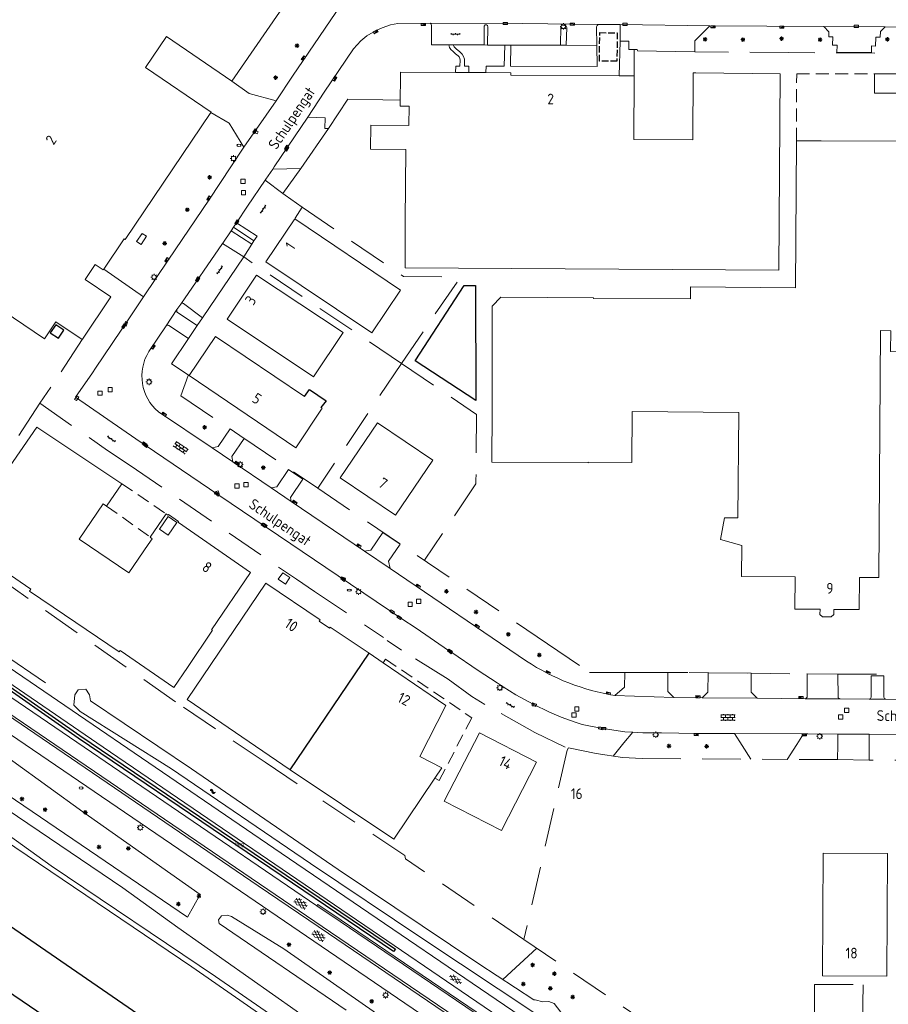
# Model space of a CAD drawing. Extents: x 168769 to 512904, y 516715 to 1559940.
# Tile 10 of 186: x 170340 to 170543, y 518305 to 518534. Entities that reach past the tile are written whole.
import ezdxf

# ---------------------------------------------------------------- set-up
doc = ezdxf.new("R2010")
doc.units = 0
doc.header["$MEASUREMENT"] = 0
for name, pattern in [('HIDDEN', [4.5, 3, -1.5]), ('LP', [14, 9, -5]), ('OVERBOUW', [2, 1.5, -0.5])]:
    doc.linetypes.add(name, pattern=pattern)
doc.layers.get('0').update_dxf_attribs({"linetype": 'CONTINUOUS'})
for name, color, linetype, lineweight in [('B01_HOOFDGEBOUW', 10, 'CONTINUOUS', 0), ('B02_bijgebouw', 12, 'CONTINUOUS', 0), ('B07_scheidingsmuur', 14, 'CONTINUOUS', 25), ('B17_Overbouw', 10, 'HIDDEN', 0), ('B51_Luifel', 7, 'OVERBOUW', 25), ('Q21_LANTAARNPAAL', 7, 'CONTINUOUS', 18), ('Q23_kolk', 7, 'CONTINUOUS', 18), ('Q26_BOOM', 7, 'CONTINUOUS', 18), ('Q28_rioolput', 7, 'CONTINUOUS', 18), ('Q92_BRANDKRAAN', 7, 'CONTINUOUS', 0), ('Q93_KOLK', 5, 'CONTINUOUS', 18), ('Q97_TROTTOIRKOLK', 7, 'CONTINUOUS', 0), ('S01_symb_gesloten_verh', 7, 'CONTINUOUS', 0), ('S02_symb_open_verh', 7, 'CONTINUOUS', 13), ('T02_RASTER', 34, 'CONTINUOUS', 0), ('T03_HEK', 34, 'CONTINUOUS', 0), ('T04_Haag', 72, 'CONTINUOUS', 0), ('T09_INSTEEKSLOOT', 72, 'CONTINUOUS', 0), ('T51_CULTUURSCHEIDING', 3, 'CONTINUOUS', 0), ('V00_kant_verharding', 252, 'CONTINUOUS', 0)]:
    doc.layers.add(name, color=color, linetype=linetype, lineweight=lineweight)
for name, color, linetype in [('B14_dakrand_bijgebouw', 30, 'CONTINUOUS'), ('Q11_Abri', 4, 'CONTINUOUS'), ('S05_Water', 132, 'CONTINUOUS'), ('T10_cultuurscheiding', 3, 'CONTINUOUS'), ('T20_TALUD', 34, 'CONTINUOUS'), ('Z02_Huisnummer', 253, 'CONTINUOUS'), ('Z05_Cultuuraand', 7, 'CONTINUOUS'), ('Z06_STRAATNAAM', 7, 'CONTINUOUS')]:
    doc.layers.add(name, color=color, linetype=linetype)
doc.styles.add('ISOCP', font='isocp.shx', dxfattribs={"height": 1.8})
doc.styles.get("Standard").update_dxf_attribs({"font": 'ISOB.SHX'})

# ---------------------------------------------------------------- blocks, each defined once
blk = doc.blocks.new('Q21')
at = {"color": 0}
for points in [[(-1.5, 0), (-1, 0)], [(-1.06, 1.06), (-0.71, 0.71)], [(0, 1.5), (0, 1)], [(1.06, 1.06), (0.71, 0.71)], [(1.5, 0), (1, 0)], [(-1.06, -1.06), (-0.71, -0.71)], [(0, -1.5), (0, -1)], [(1.06, -1.06), (0.71, -0.71)]]:
    blk.add_lwpolyline(points, dxfattribs=at)
blk.add_circle((0, 0), 1, dxfattribs=at)
blk = doc.blocks.new('Q23')
at = {"color": 0}
blk.add_lwpolyline([(0.99, -0.5), (-0.99, -0.5), (-0.99, 0.5), (0.99, 0.5), (0.99, -0.5)], dxfattribs=at)
blk = doc.blocks.new('Q92')
at = {"color": 0}
blk.add_ellipse((0, 0), major_axis=(-0.991, 0), ratio=0.499983, start_param=1.570796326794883, end_param=7.853981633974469, dxfattribs=at)
blk = doc.blocks.new('S014')
at = {"color": 0}
for p, q in [((0, -0.75), (4.2, 1.67)), ((0, 0.65), (1.78, 1.67)), ((5.07, -1.52), (0, 1.4)), ((2.64, -1.52), (0, 0)), ((1.08, -1.52), (6.15, 1.4)), ((6.15, -0.75), (1.95, 1.67)), ((3.51, -1.52), (6.15, 0)), ((6.15, 0.65), (4.37, 1.67))]:
    blk.add_line(p, q, dxfattribs=at)
blk = doc.blocks.new('S016')
at = {"color": 0, "linetype": 'Continuous'}
for points in [[(0.01, -0.38), (2.65, 1.15)], [(2.65, -1.15), (0.01, 0.38)], [(5.07, -1.15), (1.09, 1.15)], [(1.09, -1.15), (5.07, 1.15)], [(6.16, -0.38), (3.51, 1.15)], [(3.51, -1.15), (6.16, 0.37)]]:
    blk.add_lwpolyline(points, dxfattribs=at)
blk = doc.blocks.new('S05')
at = {"color": 0}
for p, q in [((0.08, 0.3), (0.38, 0.59)), ((0.11, -0.19), (0.41, 0.09)), ((0.38, 0.59), (0.68, 0.71)), ((0.41, 0.09), (0.71, 0.21)), ((0.68, 0.71), (1.01, 0.62)), ((0.71, 0.21), (1.02, 0.12)), ((1.01, 0.62), (1.33, 0.37)), ((1.02, 0.12), (1.36, -0.12)), ((1.33, 0.37), (1.66, 0.13)), ((1.66, 0.13), (1.97, 0.04)), ((1.97, 0.04), (2.28, 0.16)), ((2.28, 0.16), (2.58, 0.44)), ((1.36, -0.12), (1.68, -0.37)), ((1.68, -0.37), (2, -0.46)), ((2, -0.46), (2.31, -0.33)), ((2.31, -0.33), (2.61, -0.05))]:
    blk.add_line(p, q, dxfattribs=at)
blk = doc.blocks.new('S024')
at = {"color": 0}
for p, q in [((0, 1.2), (6.7, 1.2)), ((0, 0), (6.7, 0)), ((0.2, 1.2), (0.2, 0)), ((1.25, 1.5), (1.25, 1.2)), ((1.25, 0), (1.25, -1.2)), ((2.3, 1.2), (2.3, 0)), ((3.35, 1.5), (3.35, 1.2)), ((3.35, 0), (3.35, -1.2)), ((4.4, 1.2), (4.4, 0)), ((5.45, 1.5), (5.45, 1.2)), ((5.45, 0), (5.45, -1.2)), ((6.5, 1.2), (6.5, 0)), ((0, -1.2), (6.7, -1.2)), ((0.2, -1.2), (0.2, -1.5)), ((2.3, -1.2), (2.3, -1.5)), ((4.4, -1.2), (4.4, -1.5)), ((6.5, -1.2), (6.5, -1.5))]:
    blk.add_line(p, q, dxfattribs=at)
blk = doc.blocks.new('S026')
for p, q in [((0, 0), (4.4, 0)), ((0.2, 0.5), (0.2, 0)), ((1.2, 0), (1.2, -0.5)), ((2.2, 0.5), (2.2, 0)), ((3.2, 0), (3.2, -0.5)), ((4.2, 0.5), (4.2, 0))]:
    blk.add_line(p, q)
blk = doc.blocks.new('Q26')
at = {"color": 0}
for p, q in [((-1, 0), (1, 0)), ((-0.7, 0.7), (0.7, -0.7)), ((0.7, 0.7), (-0.7, -0.7)), ((0, 1), (0, -1))]:
    blk.add_line(p, q, dxfattribs=at)
blk = doc.blocks.new('Q28')
at = {"color": 0}
blk.add_lwpolyline([(1, 1), (1, -1), (-1, -1), (-1, 1)], close=True, dxfattribs=at)
blk = doc.blocks.new('Q93')
at = {"color": 0}
blk.add_lwpolyline([(0.99, -0.5), (-0.99, -0.5), (-0.99, 0.5), (0.99, 0.5), (0.99, -0.5)], dxfattribs=at)
blk = doc.blocks.new('Q97')
blk.add_hatch(color=256).paths.add_polyline_path([(-1, 1), (-1, 0), (1, 1)])
blk.add_line((1, 1), (-1, 0))
at = {"color": 0}
for points in [[(-1, 0), (-1, 1), (1, 1), (1, 0), (-1, 0)], [(0, 0.8), (0, 1)]]:
    blk.add_lwpolyline(points, dxfattribs=at)

msp = doc.modelspace()

# ---------------------------------------------------------------- linework, layer by layer
at = {"layer": 'B01_HOOFDGEBOUW'}
msp.add_line((170389.47, 518519.98), (170409.98, 518549.73), dxfattribs=at)
for points in [[(170384.59, 518512.68), (170384.65, 518512.77), (170369.32, 518523.16), (170374.23, 518530.4)], [(170374.23, 518530.4), (170389.47, 518519.98)], [(170430.79, 518509.67), (170430.84, 518514.17), (170428.73, 518514.2), (170428.85, 518522.11), (170441.68, 518522.03)], [(170441.68, 518522.03), (170444.75, 518522.02)], [(170444.75, 518522.02), (170448.76, 518521.99)], [(170448.76, 518521.99), (170454.54, 518521.96), (170454.55, 518521.41), (170479.84, 518521.24)], [(170479.84, 518521.24), (170483.36, 518521.21)], [(170483.36, 518521.21), (170483.28, 518506.41), (170497.03, 518506.34), (170497.12, 518521.91)], [(170517.06, 518475.9), (170517.35, 518521.74), (170497.69, 518521.9), (170497.12, 518521.91)], [(170545.15, 518521.69), (170539.4, 518521.7), (170539.39, 518517.2), (170545.14, 518517.19), (170545.15, 518521.69)], [(170359.58, 518476.14), (170364.38, 518483.21), (170364.56, 518483.07), (170384.59, 518512.68)], [(170430.05, 518504.08), (170421.81, 518504.17), (170421.88, 518509.77), (170430.79, 518509.67)], [(170540.83, 518461.81), (170543.18, 518461.8), (170543.14, 518456.97), (170579.62, 518456.7), (170579.93, 518497.05), (170545.06, 518497.27), (170545.12, 518505.97), (170526.96, 518506.07), (170521.2, 518506.11), (170520.98, 518471.76), (170496.47, 518472.02), (170496.44, 518469.22), (170473.87, 518469.33), (170473.87, 518469.43), (170452.23, 518469.62)], [(170429.92, 518487.46), (170430.05, 518504.08)], [(170307.04, 518492.36), (170315.3, 518486.75), (170312.36, 518482.42), (170345.73, 518459.87)], [(170397.38, 518477.89), (170404.13, 518487.86), (170428.85, 518471.24), (170422.16, 518461.31), (170397.38, 518477.89)], [(170429.94, 518476.46), (170429.92, 518487.46)], [(170367.26, 518482.57), (170368.53, 518484.5), (170369.58, 518483.81), (170368.31, 518481.88), (170367.26, 518482.57)], [(170357.58, 518477.24), (170355.24, 518473.78), (170361.27, 518469.71), (170354.62, 518459.83), (170354.56, 518459.75), (170348.44, 518463.87)], [(170359.46, 518475.97), (170357.58, 518477.24)], [(170359.46, 518475.97), (170359.58, 518476.14)], [(170429.94, 518476.46), (170517.06, 518475.9)], [(170388.38, 518464.52), (170408.49, 518451.03), (170415.42, 518461.36), (170395.24, 518474.76)], [(170395.24, 518474.76), (170388.38, 518464.52)], [(170452.23, 518469.62), (170450.23, 518467.55), (170450.19, 518443.18), (170450.1, 518431.15), (170472.56, 518430.98), (170472.57, 518431.17)], [(170345.73, 518459.87), (170348.44, 518463.87)], [(170540.83, 518461.81), (170540.4, 518404.23)], [(170410.24, 518443.92), (170410.51, 518443.74), (170404.4, 518434.49), (170379.52, 518451.32), (170385.68, 518460.45), (170406.45, 518446.47)], [(170508.42, 518411.73), (170503.43, 518413.13), (170504.4, 518418.19), (170507.53, 518418.17), (170507.71, 518442.75), (170482.89, 518442.94), (170482.81, 518431.1), (170472.57, 518431.17)], [(170343.95, 518439.34), (170325.78, 518413.03), (170342.6, 518401.52), (170342.28, 518401.04), (170350.39, 518395.57)], [(170343.95, 518439.34), (170363.8, 518426.12), (170360.25, 518420.9), (170359.47, 518421.44), (170353.85, 518413.19), (170365.41, 518405.31), (170369.96, 518411.93), (170370.9, 518413.3), (170370.45, 518413.65), (170374.16, 518419.06), (170374.56, 518418.76), (170374.68, 518418.92), (170376.99, 518417.27), (170376.9, 518417.15), (170377.02, 518417.06), (170393.78, 518405.42)], [(170436.33, 518431.62), (170427.61, 518418.77), (170414.74, 518427.47), (170423.46, 518440.33), (170436.33, 518431.62)], [(170374.64, 518414.11), (170376.67, 518417.08), (170374.61, 518418.5), (170372.57, 518415.53), (170374.64, 518414.11)], [(170508.42, 518411.73), (170508.37, 518404.48)], [(170393.78, 518405.42), (170384.75, 518392.08), (170384.97, 518391.94), (170379.1, 518383.27)], [(170508.37, 518404.48), (170520.86, 518404.39), (170520.8, 518396.89)], [(170529.91, 518395.63), (170529.9, 518396.81), (170535.81, 518396.77), (170535.87, 518404.27), (170540.4, 518404.23)], [(170409.86, 518394.03), (170410.07, 518394.34), (170397.43, 518402.95), (170379.02, 518375.77)], [(170379.1, 518383.27), (170375.97, 518378.61), (170363.42, 518387.19), (170363.21, 518386.9), (170350.39, 518395.57)], [(170520.8, 518396.89), (170526.69, 518396.84), (170526.66, 518395.65), (170527.25, 518395.08), (170529.32, 518395.07), (170529.91, 518395.63)], [(170421.47, 518386.58), (170412.4, 518392.69), (170412.27, 518392.44), (170409.86, 518394.03)], [(170421.47, 518386.58), (170424.75, 518384.34), (170439.4, 518374.36), (170433.36, 518362.48), (170438.48, 518359.88), (170436.82, 518357.44), (170427.22, 518343.23), (170403.11, 518359.4)], [(170379.02, 518375.77), (170403.11, 518359.4)], [(170447.22, 518368.05), (170460.56, 518361.2), (170452.41, 518345.24), (170439.01, 518352.08), (170447.22, 518368.05)], [(170542.3, 518311.27), (170527.29, 518311.33), (170527.45, 518339.94), (170542.43, 518339.88), (170542.3, 518311.27)]]:
    msp.add_lwpolyline(points, dxfattribs=at)
at = {"layer": 'B02_bijgebouw'}
msp.add_lwpolyline([(170401.99, 518402.68), (170403.03, 518404.21), (170401.33, 518405.36), (170400.29, 518403.83), (170401.99, 518402.68)], dxfattribs=at)
at = {"layer": 'B07_scheidingsmuur'}
msp.add_lwpolyline([(170403.11, 518359.4), (170421.47, 518386.58)], dxfattribs=at)
at = {"layer": 'B14_dakrand_bijgebouw'}
for points in [[(170446.31, 518472.36), (170446.41, 518445.53), (170432.22, 518454.75), (170443.68, 518472.34), (170446.31, 518472.36)], [(170406.45, 518446.47), (170407.55, 518448.12), (170411.45, 518445.42), (170410.24, 518443.92)]]:
    msp.add_lwpolyline(points, dxfattribs=at)
at = {"layer": 'B17_Overbouw'}
for points in [[(170521.2, 518506.11), (170521.24, 518521.73), (170539.4, 518521.7)], [(170363.8, 518426.12), (170374.16, 518419.06)], [(170360.25, 518420.9), (170370.45, 518413.65)], [(170424.75, 518384.34), (170425.34, 518385.21), (170445.42, 518371.53)], [(170436.82, 518357.44), (170437.87, 518356.88), (170445.42, 518371.53)]]:
    msp.add_lwpolyline(points, dxfattribs=at)
at = {"layer": 'B51_Luifel'}
msp.add_lwpolyline([(170475.28, 518531.31), (170479.33, 518531.27), (170479.32, 518524.63), (170475.27, 518524.67), (170475.28, 518531.31)], dxfattribs=at)
at = {"layer": 'Q11_Abri'}
msp.add_lwpolyline([(170348.99, 518460.03), (170350.27, 518461.92), (170348.38, 518463.2), (170347.1, 518461.31), (170348.99, 518460.03)], dxfattribs=at)
at = {"layer": 'T02_RASTER'}
msp.add_lwpolyline([(170512.38, 518207.56), (170502.2, 518217.12), (170475.5, 518241.1), (170438.35, 518271.26), (170405.1, 518296.14), (170380.16, 518313.44), (170028.06, 518551.43), (169998.28, 518572.12)], dxfattribs=at)
at = {"layer": 'T03_HEK', "linetype": 'LP'}
msp.add_line((170553.12, 518361.61), (170538.12, 518361.64), dxfattribs=at)
for points in [[(170483.36, 518521.21), (170483.34, 518527.35)], [(170519.32, 518526.67), (170497.47, 518526.82)], [(170567.33, 518521.58), (170567.45, 518526.41), (170519.32, 518526.67)], [(170424.67, 518515.66), (170416.51, 518515.81), (170412, 518508.92)], [(170424.67, 518515.66), (170428.75, 518515.55)], [(170405.57, 518499.63), (170401.38, 518493.8)], [(170404.27, 518488.07), (170405.86, 518490.62)], [(170405.86, 518490.62), (170429.49, 518474.43), (170442.85, 518474.36)], [(170429.04, 518454.14), (170392.26, 518478.99)], [(170429.04, 518454.14), (170442.85, 518474.36)], [(170354.56, 518459.75), (170347.24, 518448.6)], [(170429.04, 518454.14), (170409.5, 518425.1)], [(170429.04, 518454.14), (170446.52, 518442.29)], [(170379.25, 518451.39), (170377.55, 518446.58)], [(170347.24, 518448.6), (170344.67, 518444.87)], [(170377.55, 518446.58), (170389.05, 518438.85)], [(170344.67, 518444.87), (170337.05, 518433.16)], [(170344.67, 518444.87), (170360.45, 518433.88)], [(170446.52, 518442.29), (170446.42, 518427.06)], [(170392.29, 518436.76), (170409.5, 518425.1)], [(170360.45, 518433.88), (170365.72, 518430.38)], [(170365.72, 518430.38), (170404.53, 518403.84)], [(170446.42, 518427.06), (170446.42, 518426.1)], [(170409.5, 518425.1), (170463.12, 518388.79)], [(170446.42, 518426.1), (170434.38, 518408.29)], [(170397.23, 518361.16), (170376.31, 518375.28), (170323.47, 518412.31)], [(170404.53, 518403.84), (170408.74, 518400.99)], [(170408.74, 518400.99), (170424.86, 518390.23)], [(170425.7, 518389.57), (170429.05, 518387.33)], [(170463.12, 518388.79), (170472.88, 518382.12)], [(170439.92, 518380.5), (170429.05, 518387.33)], [(170472.88, 518382.12), (170496.19, 518382.09)], [(170496.19, 518382.09), (170500.73, 518382.02)], [(170500.73, 518382.02), (170510.61, 518381.9)], [(170510.61, 518381.9), (170523.61, 518381.76)], [(170530.9, 518381.73), (170523.61, 518381.76)], [(170530.9, 518381.73), (170544.25, 518381.73)], [(170439.92, 518380.5), (170445.43, 518376.52)], [(170460.15, 518368.1), (170448.46, 518374.66), (170445.43, 518376.52)], [(170460.15, 518368.1), (170467.24, 518364.69)], [(170468.01, 518364.51), (170467.67, 518364.01), (170457.61, 518319.86)], [(170468.01, 518364.51), (170474.49, 518363.18), (170480.58, 518362.3), (170485.2, 518362.04), (170519.06, 518361.81)], [(170397.23, 518361.16), (170407.23, 518354.48)], [(170530.79, 518361.78), (170519.06, 518361.81)], [(170530.79, 518361.78), (170538.12, 518361.64)], [(170429.81, 518339.4), (170407.23, 518354.48)], [(170457.61, 518319.86), (170429.97, 518338.63), (170429.81, 518339.4)], [(170457.61, 518319.86), (170525.3, 518273.94), (170525.42, 518309.32), (170536.74, 518309.29), (170536.61, 518298.24)]]:
    msp.add_lwpolyline(points, dxfattribs=at)
at = {"layer": 'T04_Haag'}
msp.add_lwpolyline([(170315.8, 518400.18), (170346.03, 518379.69)], dxfattribs=at)
at = {"layer": 'T09_INSTEEKSLOOT'}
for points in [[(170515.65, 518212.77), (170496.92, 518229.85), (170478.4, 518245.87), (170453, 518266.27), (170426.85, 518286.87), (170404.51, 518303.21), (170376.83, 518322.6), (170364.06, 518331.84), (170337.06, 518350.15), (170318.72, 518362.34), (170254.87, 518406.31), (170252.69, 518407.79)], [(170250.06, 518403.1), (170315.56, 518358.85), (170330.48, 518349.05), (170347.31, 518337.03), (170385.66, 518311.19), (170403.54, 518298.84), (170420.74, 518285.89), (170439.72, 518272.12), (170460.18, 518255.82), (170484.28, 518235.11), (170508.21, 518214.11), (170513.38, 518209.15)], [(170447.07, 518314.12), (170414.28, 518336.15), (170380.08, 518359.61), (170356.52, 518375.51), (170356.27, 518376.92), (170355.37, 518378.18), (170353.65, 518378.05), (170352.86, 518376.87), (170352.61, 518374.51), (170354.05, 518372.97), (170375.36, 518359.66), (170407.78, 518337.57), (170433.99, 518319.95), (170460.38, 518302.46)], [(170434.05, 518295.05), (170401.56, 518317.64), (170389.42, 518325.16), (170388.36, 518325.53), (170387.02, 518325.37), (170386.37, 518324.42), (170386.47, 518323.55), (170416.15, 518303.32)], [(170447.07, 518314.12), (170459.92, 518305.79), (170460.2, 518305.73), (170462.03, 518305.32), (170463.44, 518305.34), (170464.66, 518304.9), (170466.25, 518302.86)]]:
    msp.add_lwpolyline(points, dxfattribs=at)
at = {"layer": 'T10_cultuurscheiding'}
msp.add_lwpolyline([(170265.26, 518435.79), (170265.94, 518435.94, 0.154482), (170271.53, 518427.41), (170310.83, 518397.52), (170354.03, 518367.38), (170427.64, 518317.61), (170427.19, 518317.02), (170353.63, 518366.81), (170310.42, 518396.95), (170271.1, 518426.86, -0.14503), (170265.46, 518435.12)], format="xyb", close=True, dxfattribs=at)
msp.add_lwpolyline([(170460.64, 518317.81), (170452.68, 518310.49)], dxfattribs=at)
at = {"layer": 'T20_TALUD'}
for points in [[(169924.65, 518596.59), (169980.65, 518557.94), (170004.86, 518543.48), (170012.97, 518559.26), (170012.37, 518562.33), (170016, 518559.81), (170007.93, 518545.21), (170035.42, 518525.95), (170067.32, 518505.7), (170085.29, 518494.79), (170151.56, 518451.01), (170379.53, 518294.22)], [(169920.71, 518591.32), (169976.28, 518552.64), (170078.01, 518484.49), (170142.85, 518440.11), (170372.49, 518283.73)]]:
    msp.add_lwpolyline(points, dxfattribs=at)
at = {"layer": 'T51_CULTUURSCHEIDING'}
for points in [[(170379.15, 518325.03), (170258.68, 518406.9)], [(170379.15, 518325.03), (170382.05, 518330.3), (170354.69, 518349.61), (170330.11, 518367.31), (170288.73, 518394.42), (170267.48, 518407.8)]]:
    msp.add_lwpolyline(points, dxfattribs=at)
at = {"layer": 'V00_kant_verharding'}
for points in [[(170393.54, 518517.08), (170399.77, 518515.43), (170403.65, 518521.19), (170417.5, 518541.66), (170417.99, 518544.36), (170416.94, 518545.06)], [(170435.75, 518533.49), (170428.22, 518533.41), (170426.46, 518533.12), (170424.54, 518532.46), (170422.96, 518531.74), (170420.99, 518530.58), (170419.56, 518529.42), (170417.88, 518527.52), (170411.04, 518517.46), (170407.21, 518511.59)], [(170435.75, 518533.49), (170435.98, 518533.25), (170436.03, 518532.98), (170436.02, 518528.49), (170440.08, 518528.47)], [(170474.9, 518533.24), (170457.32, 518533.41), (170435.75, 518533.49)], [(170448.3, 518528.43), (170448.37, 518532.83), (170448.53, 518533.12), (170448.72, 518533.16), (170448.89, 518533.13), (170449.08, 518533), (170449.15, 518532.68), (170449.08, 518528.42)], [(170466.13, 518528.35), (170466.2, 518532.75), (170466.32, 518532.91), (170467.2, 518532.98), (170467.44, 518532.81), (170467.58, 518532.5), (170467.44, 518528.35)], [(170474.63, 518528.34), (170474.56, 518532.7), (170474.71, 518533), (170474.9, 518533.24)], [(170480.04, 518533.23), (170475.04, 518533.24), (170474.9, 518533.24)], [(170480.04, 518533.23), (170480.05, 518532.23)], [(170480.04, 518533.23), (170501, 518532.92)], [(170528.77, 518531.52), (170527.56, 518532.76), (170501, 518532.92), (170497.47, 518529.37), (170497.47, 518526.82)], [(170527.56, 518532.76), (170541.86, 518532.67)], [(170541.86, 518532.67), (170540.76, 518531.57)], [(170541.86, 518532.67), (170567.43, 518532.59)], [(170480.05, 518532.23), (170480.08, 518529.32)], [(170528.77, 518531.52), (170528.78, 518530.36)], [(170528.78, 518530.36), (170529.64, 518530.36), (170529.63, 518528.36), (170530.65, 518528.35), (170530.62, 518526.66), (170538.68, 518526.65), (170538.68, 518528.21), (170539.62, 518528.18), (170539.67, 518530.28)], [(170540.76, 518531.57), (170540.75, 518530.28)], [(170440.08, 518528.47), (170440.28, 518527.81), (170440.56, 518527.4), (170441.1, 518526.88), (170441.68, 518526.36), (170442.24, 518525.9), (170442.47, 518525.63), (170442.63, 518525.31), (170442.7, 518524.89)], [(170440.08, 518528.47), (170441.13, 518528.47)], [(170441.13, 518528.47), (170441.3, 518527.99), (170441.82, 518527.5), (170442.64, 518526.84), (170443.21, 518526.28), (170443.52, 518525.72), (170443.71, 518525.1), (170443.77, 518524.8)], [(170441.13, 518528.47), (170448.3, 518528.43)], [(170449.08, 518528.42), (170448.3, 518528.43)], [(170448.78, 518523.53), (170452.98, 518523.47), (170453.13, 518528.4)], [(170449.08, 518528.42), (170453.13, 518528.4)], [(170453.13, 518528.4), (170454.55, 518528.39)], [(170454.55, 518528.39), (170454.49, 518523.51), (170474.67, 518523.39), (170474.63, 518528.34)], [(170454.55, 518528.39), (170460.05, 518528.36), (170466.13, 518528.35)], [(170467.44, 518528.35), (170466.13, 518528.35)], [(170467.44, 518528.35), (170474.63, 518528.34)], [(170480.08, 518529.32), (170479.84, 518521.24)], [(170484.07, 518527.05), (170484.03, 518527.35), (170483.34, 518527.35), (170482.08, 518527.37), (170482.06, 518529.36), (170480.08, 518529.32)], [(170540.75, 518530.28), (170539.67, 518530.28)], [(170484.07, 518527.05), (170497.47, 518526.82)], [(170442.7, 518524.89), (170442.69, 518523.53), (170441.69, 518523.53), (170441.68, 518522.03)], [(170443.77, 518524.8), (170443.76, 518523.52), (170444.76, 518523.52), (170444.75, 518522.02)], [(170448.78, 518523.53), (170448.76, 518521.99)], [(170389.47, 518519.98), (170393.54, 518517.08)], [(170392.24, 518504.6), (170399.77, 518515.43)], [(170384.59, 518512.68), (170388.85, 518510.2)], [(170388.85, 518510.2), (170392.24, 518504.6)], [(170407.21, 518511.59), (170399.36, 518500), (170399.03, 518499.51)], [(170412, 518508.92), (170411.18, 518508.94), (170411.22, 518511.41), (170407.21, 518511.59)], [(170405.57, 518499.63), (170412, 518508.92)], [(170392.24, 518504.6), (170389.21, 518500), (170384.29, 518492.51), (170374.61, 518478.28), (170368.85, 518469.7)], [(170397.24, 518496.93), (170397.38, 518497.14), (170399.03, 518499.51)], [(170399.03, 518499.51), (170405.57, 518499.63)], [(170393.1, 518490.81), (170397.24, 518496.93)], [(170397.24, 518496.93), (170401.38, 518493.8), (170401.91, 518493.42), (170405.86, 518490.62)], [(170390.59, 518486.98), (170393.1, 518490.81)], [(170389.88, 518485.94), (170390.59, 518486.98)], [(170390.59, 518486.98), (170395.37, 518483.83), (170394.62, 518482.72)], [(170387.28, 518482.16), (170387.33, 518482.22), (170389.32, 518485.12)], [(170389.32, 518485.12), (170389.88, 518485.94)], [(170394.13, 518481.97), (170389.32, 518485.12)], [(170394.62, 518482.72), (170389.88, 518485.94)], [(170377.55, 518467.99), (170387.28, 518482.16)], [(170394.13, 518481.97), (170392.26, 518478.99), (170387.28, 518482.16)], [(170394.62, 518482.72), (170394.13, 518481.97)], [(170382.63, 518464.77), (170392.26, 518478.99)], [(170368.85, 518469.7), (170359.58, 518476.14)], [(170368.85, 518469.7), (170365.56, 518464.78)], [(170374.14, 518462.93), (170376.66, 518466.71)], [(170376.66, 518466.71), (170377.55, 518467.99)], [(170382.63, 518464.77), (170381.37, 518462.99), (170376.78, 518466.07)], [(170378.2, 518468.14), (170382.63, 518464.77)], [(170365.56, 518464.78), (170357.68, 518453.04)], [(170370.08, 518456.92), (170374.14, 518462.93)], [(170374.8, 518463.05), (170379.37, 518460.02), (170375.38, 518454.09), (170379.52, 518451.32)], [(170379.37, 518460.02), (170381.37, 518462.99)], [(170356.92, 518451.96), (170357.68, 518453.04)], [(170414.26, 518404.65), (170386.45, 518423.43), (170367.07, 518436.6), (170352.97, 518446.28), (170356.92, 518451.96)], [(170372.34, 518442.88), (170384.91, 518434.46)], [(170384.91, 518434.46), (170386.28, 518434.8), (170389.08, 518438.9), (170392.35, 518436.66), (170389.49, 518432.43), (170389.73, 518431.19), (170398.67, 518425.12), (170400, 518425.42), (170402.71, 518429.47), (170406.02, 518427.18), (170403.13, 518422.91), (170403.34, 518421.99), (170420.44, 518410.37), (170421.91, 518410.66), (170424.71, 518414.78), (170428.73, 518412.04), (170426.04, 518408.07), (170426.39, 518406.34), (170458.19, 518384.77)], [(170384.91, 518434.46), (170389.73, 518431.19)], [(170398.67, 518425.12), (170403.34, 518421.99)], [(170420.44, 518410.37), (170426.39, 518406.34)], [(170414.26, 518404.65), (170429.14, 518394.59)], [(170429.14, 518394.59), (170432.43, 518392.43)], [(170432.43, 518392.43), (170440, 518387.25)], [(170451.36, 518379.66), (170446.91, 518382.59), (170440.76, 518386.72), (170440, 518387.25)], [(170478.82, 518376.72), (170481.1, 518378.69), (170481.17, 518382.11), (170491.18, 518382.1), (170491.18, 518377.68), (170492.58, 518376.24), (170499.2, 518376.18), (170500.55, 518377.49), (170500.62, 518382.02), (170510.64, 518381.9), (170510.62, 518377.53), (170512.05, 518376.09), (170523.2, 518375.99)], [(170523.69, 518376.51), (170523.69, 518381.76), (170530.87, 518381.73), (170530.89, 518376.37)], [(170538.63, 518376.33), (170538.63, 518381.35), (170541.57, 518381.32), (170541.57, 518376.32)], [(170451.36, 518379.66), (170452.77, 518378.73)], [(170452.77, 518378.73), (170455.7, 518376.86), (170459.79, 518374.72), (170463.61, 518372.84), (170466.26, 518371.66), (170469.6, 518370.49)], [(170492.58, 518376.24), (170478.82, 518376.72)], [(170499.2, 518376.18), (170512.05, 518376.09)], [(170523.2, 518375.99), (170531.36, 518375.96)], [(170531.36, 518375.96), (170538.14, 518375.9)], [(170538.14, 518375.9), (170542.05, 518375.87)], [(170582.24, 518375.47), (170542.05, 518375.87)], [(170469.6, 518370.49), (170471.23, 518369.97), (170475.53, 518369.09), (170481.18, 518368.28), (170482.98, 518368.17)], [(170478.41, 518362.61), (170480.95, 518365.66), (170482.98, 518368.17)], [(170482.98, 518368.17), (170485.38, 518368.04), (170489.74, 518368.02), (170497.79, 518367.86), (170506.03, 518367.89), (170506.75, 518367.89)], [(170506.75, 518367.89), (170508.5, 518365.09), (170510.51, 518361.86)], [(170506.75, 518367.89), (170522.85, 518367.79)], [(170522.85, 518367.79), (170521.27, 518365.29), (170519.06, 518361.81)], [(170522.85, 518367.79), (170523.86, 518367.78), (170530.85, 518367.75)], [(170530.85, 518367.75), (170530.82, 518365.25), (170530.79, 518361.78)], [(170530.85, 518367.75), (170538.13, 518367.7)], [(170538.12, 518361.64), (170538.13, 518365.2), (170538.13, 518367.7)], [(170538.13, 518367.7), (170564.42, 518367.51), (170580.28, 518367.44)], [(170409.31, 518327.69), (170409.56, 518328.01), (170415, 518324.36), (170463.39, 518291.46), (170477.34, 518281.97), (170528.34, 518247.46)], [(170527.51, 518247.52), (170477.17, 518281.59), (170462.94, 518291.28), (170414.74, 518323.99), (170409.31, 518327.69)]]:
    msp.add_lwpolyline(points, dxfattribs=at)
for points in [[(170376.78, 518466.07, -0.345642), (170376.66, 518466.71)], [(170377.55, 518467.99, -0.42825), (170378.2, 518468.14)], [(170374.14, 518462.93, -0.349532), (170374.8, 518463.05)], [(170372.34, 518442.88, -0.368714), (170370.08, 518456.92)], [(170264.77, 518447.6), (170266.54, 518446.23, -0.185618), (170271.35, 518438.12, 0.08609), (170275.45, 518427.32, 0.083103), (170283.17, 518419.19), (170295.96, 518409.65), (170318.86, 518392.47), (170359.45, 518364.66), (170399.5, 518337.36), (170465.67, 518292.34), (170478.36, 518283.78), (170532.55, 518247.18), (170532.41, 518246.98)], [(170538.22, 518247.04), (170480.24, 518286.07), (170467.94, 518294.4), (170400.99, 518339.94), (170322.71, 518393.27), (170297.55, 518411.78, -0.007527), (170282.77, 518423.52, -0.081861), (170278.26, 518428.58)], [(170409.31, 518327.69), (170307.24, 518397.16), (170297.82, 518403.73, -0.027121), (170278.03, 518418.82, 0.011821), (170268.69, 518426.16)], [(170708.37, 518104.76, 0.169088), (170710.63, 518108.16, 0.260448), (170708.07, 518117.15, -0.015404), (170685.38, 518131.62), (170642.71, 518160.61, 0.200683), (170635.83, 518161.61, 0.22717), (170629.87, 518156.69), (170623.39, 518161.31), (170624.68, 518163.19, 0.21678), (170625.81, 518167.2, 0.092664), (170622.56, 518174.23), (170601.45, 518188.47), (170520.34, 518243.59), (170472.63, 518275.87), (170458.39, 518285.57), (170410.34, 518318.26), (170393.21, 518329.94), (170299.94, 518393.34, 0.021845), (170276.69, 518407.39, -0.030174), (170262.54, 518415.65)], [(170458.19, 518384.77, 0.105676), (170478.82, 518376.72)], [(170523.2, 518375.99, 0.390281), (170523.69, 518376.51)], [(170530.89, 518376.37, 0.336455), (170531.36, 518375.96)], [(170538.14, 518375.9, 0.374637), (170538.63, 518376.33)], [(170541.57, 518376.32, 0.353474), (170542.05, 518375.87)]]:
    msp.add_lwpolyline(points, format="xyb", dxfattribs=at)
msp.add_lwpolyline([(170460.46, 518288.97), (170475.05, 518279), (170522.59, 518246.8), (170565.63, 518217.61), (170565.35, 518217.2), (170522.28, 518246.41), (170474.75, 518278.6), (170460.17, 518288.52), (170411.99, 518321.22), (170395.57, 518332.38), (170298.15, 518398.69), (170298.41, 518399.09), (170395.88, 518332.79), (170412.48, 518321.54)], close=True, dxfattribs=at)

# ---------------------------------------------------------------- block references
at = {"layer": 'Q21_LANTAARNPAAL', "xscale": 0.5, "yscale": 0.5}
for p in [(170466.82, 518532.76), (170389.85, 518501.96), (170371.33, 518474.3), (170370.15, 518449.87), (170391.39, 518430.61), (170419.05, 518400.94), (170451.99, 518378.54), (170488.35, 518367.59), (170526.63, 518367.21), (170368.1, 518345.91), (170396.75, 518326.31), (170425.35, 518306.85)]:
    msp.add_blockref('Q21', p, dxfattribs=at)
at = {"layer": 'Q23_kolk'}
for p, xscale, yscale, rotation in [((170453.26, 518533.44), 0.5, 0.5, 359.1361810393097), ((170468.89, 518533.3), 0.5, 0.5, 359.1361810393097), ((170481.21, 518533.24), 0.4999999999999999, 0.4999999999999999, 359.1361810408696), ((170535.17, 518532.77), 0.5, 0.5, 359.6553678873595), ((170394.85, 518508.36), 0.4999999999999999, 0.4999999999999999, 56.40550499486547), ((170402.28, 518504.24), 0.5, 0.5, 56.36011140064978), ((170390.64, 518487.08), 0.4999999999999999, 0.4999999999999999, 56.40550499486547), ((170381.53, 518473.78), 0.4999999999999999, 0.4999999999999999, 56.40550499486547), ((170364.27, 518462.87), 0.4999999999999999, 0.4999999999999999, 56.40550499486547), ((170369.29, 518435.09), 0.5, 0.5, 324.9761692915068), ((170386.04, 518423.73), 0.5, 0.5, 324.9761692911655), ((170396.89, 518416.42), 0.5, 0.5, 324.9761692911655), ((170415.43, 518403.83), 0.5, 0.5, 324.9761692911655), ((170428.52, 518394.93), 0.5, 0.5, 324.9761692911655), ((170440.4, 518386.96), 0.5, 0.5, 324.9761692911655), ((170460.01, 518374.61), 0.5, 0.5, 333.2549186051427), ((170475.53, 518369.09), 0.5, 0.5, 350.3303101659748)]:
    msp.add_blockref('Q23', p, dxfattribs=dict(at, xscale=xscale, yscale=yscale, rotation=rotation))
at = {"layer": 'Q26_BOOM', "xscale": 0.5, "yscale": 0.5}
for p in [(170517.7, 518529.92), (170404.68, 518528.27), (170499.89, 518529.77), (170508.68, 518529.7), (170526.72, 518529.66), (170542.39, 518529.75), (170399.68, 518520.81), (170384.27, 518497.59), (170379.07, 518489.99), (170373.82, 518482.15), (170383.12, 518439.28), (170396.78, 518429.88), (170439.54, 518400.99), (170446.44, 518396.19), (170453.97, 518391.02), (170461.18, 518386.17), (170491.45, 518364.93), (170500.21, 518364.86), (170340.48, 518352.61), (170345.91, 518350.13), (170355.26, 518349.48), (170358.46, 518341.37), (170365.31, 518341.05), (170376.99, 518328.08), (170381.77, 518329.96), (170402.77, 518318.63), (170412.29, 518312.13), (170422.1, 518305.42)]:
    msp.add_blockref('Q26', p, dxfattribs=at)
at = {"layer": 'Q26_BOOM', "xscale": 0.5, "yscale": 0.5, "zscale": 0.5}
for p in [(170459.64, 518313.89), (170464.71, 518311.85), (170457.46, 518309.44), (170463.76, 518308.43), (170469.01, 518306.41)]:
    msp.add_blockref('Q26', p, dxfattribs=at)
at = {"layer": 'Q28_rioolput', "xscale": 0.5, "yscale": 0.5}
for p in [(170392.04, 518496.62), (170392.19, 518493.96), (170358.74, 518447.23), (170361.08, 518448.03), (170390.7, 518425.61), (170392.74, 518425.92), (170431.07, 518397.99), (170433.06, 518398.68), (170469.3, 518372.19), (170469.95, 518373.6), (170531.53, 518371.72), (170532.91, 518373.26)]:
    msp.add_blockref('Q28', p, dxfattribs=at)
at = {"layer": 'Q92_BRANDKRAAN', "xscale": 0.5, "yscale": 0.5}
for p in [(170391.13, 518505.04), (170416.88, 518401.31), (170354.31, 518355.15)]:
    msp.add_blockref('Q92', p, dxfattribs=at)
at = {"layer": 'Q93_KOLK'}
for p, xscale, yscale, rotation in [((170395.05, 518508.19), 0.5, 0.5, 332.7431282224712), ((170395.05, 518508.19), 0.5, 0.5, 332.7431282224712), ((170395.05, 518508.19), 0.5, 0.5, 332.7431282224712), ((170395.05, 518508.19), 0.5, 0.5, 332.7431282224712), ((170395.05, 518508.19), 0.5, 0.5, 332.7431282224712), ((170395.05, 518508.19), 0.5, 0.5, 332.7431282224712), ((170395.05, 518508.19), 0.5, 0.5, 332.7431282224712), ((170395.05, 518508.19), 0.5, 0.5, 332.7431282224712), ((170395.05, 518508.19), 0.5, 0.5, 332.7431282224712), ((170395.05, 518508.19), 0.5, 0.5, 332.7431282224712), ((170395.05, 518508.19), 0.5, 0.5, 332.7431282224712), ((170395.05, 518508.19), 0.5, 0.5, 332.7431282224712), ((170395.05, 518508.19), 0.5, 0.5, 332.7431282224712), ((170395.05, 518508.19), 0.5, 0.5, 332.7431282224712), ((170395.05, 518508.19), 0.5, 0.5, 332.7431282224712), ((170395.05, 518508.19), 0.5, 0.5, 332.7431282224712), ((170402.23, 518504.49), 0.5, 0.5, 55.88093714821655), ((170402.23, 518504.49), 0.5, 0.5, 55.88093714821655), ((170402.23, 518504.49), 0.5, 0.5, 55.88093714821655), ((170402.23, 518504.49), 0.5, 0.5, 55.88093714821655), ((170402.23, 518504.49), 0.5, 0.5, 55.88093714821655), ((170402.23, 518504.49), 0.5, 0.5, 55.88093714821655), ((170402.23, 518504.49), 0.5, 0.5, 55.88093714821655), ((170402.23, 518504.49), 0.5, 0.5, 55.88093714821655), ((170402.23, 518504.49), 0.5, 0.5, 55.88093714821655), ((170402.23, 518504.49), 0.5, 0.5, 55.88093714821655), ((170402.23, 518504.49), 0.5, 0.5, 55.88093714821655), ((170402.23, 518504.49), 0.5, 0.5, 55.88093714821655), ((170402.23, 518504.49), 0.5, 0.5, 55.88093714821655), ((170402.23, 518504.49), 0.5, 0.5, 55.88093714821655), ((170402.23, 518504.49), 0.5, 0.5, 55.88093714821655), ((170402.23, 518504.49), 0.5, 0.5, 55.88093714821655), ((170381.44, 518473.82), 0.4999999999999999, 0.4999999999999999, 240.2053827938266), ((170381.44, 518473.82), 0.4999999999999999, 0.4999999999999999, 240.2053827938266), ((170381.44, 518473.82), 0.4999999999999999, 0.4999999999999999, 240.2053827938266), ((170381.44, 518473.82), 0.4999999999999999, 0.4999999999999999, 240.2053827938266), ((170381.44, 518473.82), 0.4999999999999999, 0.4999999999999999, 240.2053827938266), ((170381.44, 518473.82), 0.4999999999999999, 0.4999999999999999, 240.2053827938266), ((170381.44, 518473.82), 0.4999999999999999, 0.4999999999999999, 240.2053827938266), ((170381.44, 518473.82), 0.4999999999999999, 0.4999999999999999, 240.2053827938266), ((170381.44, 518473.82), 0.4999999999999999, 0.4999999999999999, 240.2053827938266), ((170381.44, 518473.82), 0.4999999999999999, 0.4999999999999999, 240.2053827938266), ((170381.44, 518473.82), 0.4999999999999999, 0.4999999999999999, 240.2053827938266), ((170381.44, 518473.82), 0.4999999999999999, 0.4999999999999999, 240.2053827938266), ((170381.44, 518473.82), 0.4999999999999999, 0.4999999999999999, 240.2053827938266), ((170381.44, 518473.82), 0.4999999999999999, 0.4999999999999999, 240.2053827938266), ((170381.44, 518473.82), 0.4999999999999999, 0.4999999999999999, 240.2053827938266), ((170381.44, 518473.82), 0.4999999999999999, 0.4999999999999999, 240.2053827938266), ((170364.74, 518463.38), 0.5, 0.5, 249.5713828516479), ((170364.74, 518463.38), 0.5, 0.5, 249.5713828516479), ((170364.74, 518463.38), 0.5, 0.5, 249.5713828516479), ((170364.74, 518463.38), 0.5, 0.5, 249.5713828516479), ((170364.74, 518463.38), 0.5, 0.5, 249.5713828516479), ((170364.74, 518463.38), 0.5, 0.5, 249.5713828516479), ((170364.74, 518463.38), 0.5, 0.5, 249.5713828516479), ((170364.74, 518463.38), 0.5, 0.5, 249.5713828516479), ((170364.74, 518463.38), 0.5, 0.5, 249.5713828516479), ((170364.74, 518463.38), 0.5, 0.5, 249.5713828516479), ((170364.74, 518463.38), 0.5, 0.5, 249.5713828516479), ((170364.74, 518463.38), 0.5, 0.5, 249.5713828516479), ((170364.74, 518463.38), 0.5, 0.5, 249.5713828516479), ((170364.74, 518463.38), 0.5, 0.5, 249.5713828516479), ((170364.74, 518463.38), 0.5, 0.5, 249.5713828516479), ((170364.74, 518463.38), 0.5, 0.5, 249.5713828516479), ((170353.26, 518446.04), 0.5, 0.5, 56.46895448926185), ((170353.26, 518446.04), 0.5, 0.5, 56.46895448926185), ((170353.26, 518446.04), 0.5, 0.5, 56.46895448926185), ((170353.26, 518446.04), 0.5, 0.5, 56.46895448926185), ((170353.26, 518446.04), 0.5, 0.5, 56.46895448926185), ((170353.26, 518446.04), 0.5, 0.5, 56.46895448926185), ((170353.26, 518446.04), 0.5, 0.5, 56.46895448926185), ((170353.26, 518446.04), 0.5, 0.5, 56.46895448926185), ((170353.26, 518446.04), 0.5, 0.5, 56.46895448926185), ((170353.26, 518446.04), 0.5, 0.5, 56.46895448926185), ((170353.26, 518446.04), 0.5, 0.5, 56.46895448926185), ((170353.26, 518446.04), 0.5, 0.5, 56.46895448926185), ((170353.26, 518446.04), 0.5, 0.5, 56.46895448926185), ((170353.26, 518446.04), 0.5, 0.5, 56.46895448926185), ((170353.26, 518446.04), 0.5, 0.5, 56.46895448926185), ((170353.26, 518446.04), 0.5, 0.5, 56.46895448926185), ((170369.13, 518435.37), 0.5, 0.5, 325.960475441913), ((170369.13, 518435.37), 0.5, 0.5, 325.960475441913), ((170369.13, 518435.37), 0.5, 0.5, 325.960475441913), ((170369.13, 518435.37), 0.5, 0.5, 325.960475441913), ((170369.13, 518435.37), 0.5, 0.5, 325.960475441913), ((170369.13, 518435.37), 0.5, 0.5, 325.960475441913), ((170369.13, 518435.37), 0.5, 0.5, 325.960475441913), ((170369.13, 518435.37), 0.5, 0.5, 325.960475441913), ((170369.13, 518435.37), 0.5, 0.5, 325.960475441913), ((170369.13, 518435.37), 0.5, 0.5, 325.960475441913), ((170369.13, 518435.37), 0.5, 0.5, 325.960475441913), ((170369.13, 518435.37), 0.5, 0.5, 325.960475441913), ((170369.13, 518435.37), 0.5, 0.5, 325.960475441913), ((170369.13, 518435.37), 0.5, 0.5, 325.960475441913), ((170369.13, 518435.37), 0.5, 0.5, 325.960475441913), ((170369.13, 518435.37), 0.5, 0.5, 325.960475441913), ((170369.13, 518435.31), 0.4999999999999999, 0.4999999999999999, 145.9283901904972), ((170369.13, 518435.31), 0.5000000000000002, 0.5000000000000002, 145.9283901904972), ((170369.13, 518435.31), 0.5000000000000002, 0.5000000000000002, 145.9283901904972), ((170369.13, 518435.31), 0.5000000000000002, 0.5000000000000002, 145.9283901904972), ((170369.13, 518435.31), 0.5000000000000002, 0.5000000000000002, 145.9283901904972), ((170369.13, 518435.31), 0.5000000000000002, 0.5000000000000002, 145.9283901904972), ((170369.13, 518435.31), 0.5000000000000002, 0.5000000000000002, 145.9283901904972), ((170369.13, 518435.31), 0.5000000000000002, 0.5000000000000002, 145.9283901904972), ((170369.13, 518435.31), 0.5000000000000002, 0.5000000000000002, 145.9283901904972), ((170369.13, 518435.31), 0.5000000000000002, 0.5000000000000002, 145.9283901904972), ((170369.13, 518435.31), 0.5000000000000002, 0.5000000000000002, 145.9283901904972), ((170369.13, 518435.31), 0.5000000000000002, 0.5000000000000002, 145.9283901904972), ((170369.13, 518435.31), 0.5000000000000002, 0.5000000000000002, 145.9283901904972), ((170369.13, 518435.31), 0.5000000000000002, 0.5000000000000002, 145.9283901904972), ((170369.13, 518435.31), 0.5000000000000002, 0.5000000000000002, 145.9283901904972), ((170369.13, 518435.31), 0.4999999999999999, 0.4999999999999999, 145.9283901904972), ((170385.88, 518424.06), 0.5, 0.5, 17.81888891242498), ((170385.88, 518424.06), 0.5, 0.5, 17.81888891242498), ((170385.88, 518424.06), 0.5, 0.5, 17.81888891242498), ((170385.88, 518424.06), 0.5, 0.5, 17.81888891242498), ((170385.88, 518424.06), 0.5, 0.5, 17.81888891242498), ((170385.88, 518424.06), 0.5, 0.5, 17.81888891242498), ((170385.88, 518424.06), 0.5, 0.5, 17.81888891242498), ((170385.88, 518424.06), 0.5, 0.5, 17.81888891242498), ((170385.88, 518424.06), 0.5, 0.5, 17.81888891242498), ((170385.88, 518424.06), 0.5, 0.5, 17.81888891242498), ((170385.88, 518424.06), 0.5, 0.5, 17.81888891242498), ((170385.88, 518424.06), 0.5, 0.5, 17.81888891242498), ((170385.88, 518424.06), 0.5, 0.5, 17.81888891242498), ((170385.88, 518424.06), 0.5, 0.5, 17.81888891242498), ((170385.88, 518424.06), 0.5, 0.5, 17.81888891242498), ((170385.88, 518424.06), 0.5, 0.5, 17.81888891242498), ((170397.12, 518416.45), 0.5, 0.5, 325.8013563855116), ((170397.12, 518416.45), 0.5, 0.5, 325.8013563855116), ((170397.12, 518416.45), 0.5, 0.5, 325.8013563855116), ((170397.12, 518416.45), 0.5, 0.5, 325.8013563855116), ((170397.12, 518416.45), 0.5, 0.5, 325.8013563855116), ((170397.12, 518416.45), 0.5, 0.5, 325.8013563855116), ((170397.12, 518416.45), 0.5, 0.5, 325.8013563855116), ((170397.12, 518416.45), 0.5, 0.5, 325.8013563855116), ((170397.12, 518416.45), 0.5, 0.5, 325.8013563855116), ((170397.12, 518416.45), 0.5, 0.5, 325.8013563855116), ((170397.12, 518416.45), 0.5, 0.5, 325.8013563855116), ((170397.12, 518416.45), 0.5, 0.5, 325.8013563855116), ((170397.12, 518416.45), 0.5, 0.5, 325.8013563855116), ((170397.12, 518416.45), 0.5, 0.5, 325.8013563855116), ((170397.12, 518416.45), 0.5, 0.5, 325.8013563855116), ((170397.12, 518416.45), 0.5, 0.5, 325.8013563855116), ((170415.45, 518403.99), 0.5, 0.5, 343.2513344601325), ((170415.45, 518403.99), 0.5, 0.5, 343.2513344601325), ((170415.45, 518403.99), 0.5, 0.5, 343.2513344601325), ((170415.45, 518403.99), 0.5, 0.5, 343.2513344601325), ((170415.45, 518403.99), 0.5, 0.5, 343.2513344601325), ((170415.45, 518403.99), 0.5, 0.5, 343.2513344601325), ((170415.45, 518403.99), 0.5, 0.5, 343.2513344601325), ((170415.45, 518403.99), 0.5, 0.5, 343.2513344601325), ((170415.45, 518403.99), 0.5, 0.5, 343.2513344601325), ((170415.45, 518403.99), 0.5, 0.5, 343.2513344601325), ((170415.45, 518403.99), 0.5, 0.5, 343.2513344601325), ((170415.45, 518403.99), 0.5, 0.5, 343.2513344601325), ((170415.45, 518403.99), 0.5, 0.5, 343.2513344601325), ((170415.45, 518403.99), 0.5, 0.5, 343.2513344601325), ((170415.45, 518403.99), 0.5, 0.5, 343.2513344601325), ((170415.45, 518403.99), 0.5, 0.5, 343.2513344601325), ((170426.9, 518396.23), 0.5, 0.5, 325.8013563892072), ((170426.9, 518396.23), 0.5, 0.5, 325.8013563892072), ((170426.9, 518396.23), 0.5, 0.5, 325.8013563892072), ((170426.9, 518396.23), 0.5, 0.5, 325.8013563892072), ((170426.9, 518396.23), 0.5, 0.5, 325.8013563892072), ((170426.9, 518396.23), 0.5, 0.5, 325.8013563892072), ((170426.9, 518396.23), 0.5, 0.5, 325.8013563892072), ((170426.9, 518396.23), 0.5, 0.5, 325.8013563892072), ((170426.9, 518396.23), 0.5, 0.5, 325.8013563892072), ((170426.9, 518396.23), 0.5, 0.5, 325.8013563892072), ((170426.9, 518396.23), 0.5, 0.5, 325.8013563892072), ((170426.9, 518396.23), 0.5, 0.5, 325.8013563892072), ((170426.9, 518396.23), 0.5, 0.5, 325.8013563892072), ((170426.9, 518396.23), 0.5, 0.5, 325.8013563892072), ((170426.9, 518396.23), 0.5, 0.5, 325.8013563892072), ((170426.9, 518396.23), 0.5, 0.5, 325.8013563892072), ((170440.35, 518387.09), 0.4999999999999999, 0.4999999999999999, 327.4232583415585), ((170440.35, 518387.09), 0.4999999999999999, 0.4999999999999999, 327.4232583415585), ((170440.35, 518387.09), 0.4999999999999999, 0.4999999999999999, 327.4232583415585), ((170440.35, 518387.09), 0.4999999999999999, 0.4999999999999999, 327.4232583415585), ((170440.35, 518387.09), 0.4999999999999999, 0.4999999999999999, 327.4232583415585), ((170440.35, 518387.09), 0.4999999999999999, 0.4999999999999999, 327.4232583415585), ((170440.35, 518387.09), 0.4999999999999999, 0.4999999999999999, 327.4232583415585), ((170440.35, 518387.09), 0.4999999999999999, 0.4999999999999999, 327.4232583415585), ((170440.35, 518387.09), 0.4999999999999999, 0.4999999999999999, 327.4232583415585), ((170440.35, 518387.09), 0.4999999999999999, 0.4999999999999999, 327.4232583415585), ((170440.35, 518387.09), 0.4999999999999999, 0.4999999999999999, 327.4232583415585), ((170440.35, 518387.09), 0.4999999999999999, 0.4999999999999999, 327.4232583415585), ((170440.35, 518387.09), 0.4999999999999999, 0.4999999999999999, 327.4232583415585), ((170440.35, 518387.09), 0.4999999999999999, 0.4999999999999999, 327.4232583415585), ((170440.35, 518387.09), 0.4999999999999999, 0.4999999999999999, 327.4232583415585), ((170440.35, 518387.09), 0.4999999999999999, 0.4999999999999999, 327.4232583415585), ((170460.02, 518374.53), 0.4999999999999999, 0.4999999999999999, 354.6655599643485), ((170460.02, 518374.53), 0.4999999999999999, 0.4999999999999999, 354.6655599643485), ((170460.02, 518374.53), 0.4999999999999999, 0.4999999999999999, 354.6655599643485), ((170460.02, 518374.53), 0.4999999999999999, 0.4999999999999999, 354.6655599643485), ((170460.02, 518374.53), 0.4999999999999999, 0.4999999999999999, 354.6655599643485), ((170460.02, 518374.53), 0.4999999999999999, 0.4999999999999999, 354.6655599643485), ((170460.02, 518374.53), 0.4999999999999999, 0.4999999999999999, 354.6655599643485), ((170460.02, 518374.53), 0.4999999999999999, 0.4999999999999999, 354.6655599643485), ((170460.02, 518374.53), 0.4999999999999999, 0.4999999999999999, 354.6655599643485), ((170460.02, 518374.53), 0.4999999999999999, 0.4999999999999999, 354.6655599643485), ((170460.02, 518374.53), 0.4999999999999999, 0.4999999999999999, 354.6655599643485), ((170460.02, 518374.53), 0.4999999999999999, 0.4999999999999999, 354.6655599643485), ((170460.02, 518374.53), 0.4999999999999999, 0.4999999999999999, 354.6655599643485), ((170460.02, 518374.53), 0.4999999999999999, 0.4999999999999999, 354.6655599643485), ((170460.02, 518374.53), 0.4999999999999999, 0.4999999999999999, 354.6655599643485), ((170460.02, 518374.53), 0.4999999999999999, 0.4999999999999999, 354.6655599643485), ((170476.21, 518369.02), 0.5, 0.5, 357.5949907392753), ((170476.21, 518369.02), 0.5, 0.5, 357.5949907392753), ((170476.21, 518369.02), 0.5, 0.5, 357.5949907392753), ((170476.21, 518369.02), 0.5, 0.5, 357.5949907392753), ((170476.21, 518369.02), 0.5, 0.5, 357.5949907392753), ((170476.21, 518369.02), 0.5, 0.5, 357.5949907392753), ((170476.21, 518369.02), 0.5, 0.5, 357.5949907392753), ((170476.21, 518369.02), 0.5, 0.5, 357.5949907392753), ((170476.21, 518369.02), 0.5, 0.5, 357.5949907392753), ((170476.21, 518369.02), 0.5, 0.5, 357.5949907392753), ((170476.21, 518369.02), 0.5, 0.5, 357.5949907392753), ((170476.21, 518369.02), 0.5, 0.5, 357.5949907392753), ((170476.21, 518369.02), 0.5, 0.5, 357.5949907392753), ((170476.21, 518369.02), 0.5, 0.5, 357.5949907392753), ((170476.21, 518369.02), 0.5, 0.5, 357.5949907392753), ((170476.21, 518369.02), 0.5, 0.5, 357.5949907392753)]:
    msp.add_blockref('Q93', p, dxfattribs=dict(at, xscale=xscale, yscale=yscale, rotation=rotation))
at = {"layer": 'Q97_TROTTOIRKOLK'}
for p, xscale, yscale, rotation in [((170434.11, 518533.47), 0.4999999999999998, 0.4999999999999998, 180.5772612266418), ((170501.75, 518532.92), 0.5, 0.5, 179.945655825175), ((170517.78, 518532.82), 0.5, 0.5, 179.945655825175), ((170422.9, 518531.7), 0.5, 0.5, 207.0628174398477), ((170406.36, 518525.19), 0.4999999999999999, 0.4999999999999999, 55.5566081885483), ((170413.25, 518520.72), 0.5, 0.5, 236.1544245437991), ((170384.29, 518492.53), 0.5, 0.5, 55.55660818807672), ((170374.53, 518478.14), 0.5, 0.5, 55.55660818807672), ((170370.92, 518458.16), 0.5, 0.5, 236.1544245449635), ((170373.51, 518442.1), 0.5, 0.5, 326.0905619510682), ((170390.52, 518430.65), 0.5, 0.5, 326.0905619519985), ((170403.98, 518421.56), 0.5, 0.5, 326.0905619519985), ((170418.96, 518411.38), 0.5, 0.5, 326.0905619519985), ((170432.8, 518401.99), 0.5, 0.5, 325.7961192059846), ((170446.55, 518392.67), 0.5, 0.5, 326.0905619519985), ((170463.13, 518381.89), 0.5, 0.5, 332.980681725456), ((170477.25, 518376.99), 0.5, 0.5, 348.9920091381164), ((170498.2, 518376.19), 0.5, 0.5, 359.5316628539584), ((170522.23, 518376), 0.5, 0.5, 359.5316628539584), ((170497.79, 518367.86), 0.4999999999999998, 0.4999999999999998, 179.5989360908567), ((170523.05, 518367.79), 0.4999999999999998, 0.4999999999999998, 179.5989360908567)]:
    msp.add_blockref('Q97', p, dxfattribs=dict(at, xscale=xscale, yscale=yscale, rotation=rotation))
at = {"layer": 'S01_symb_gesloten_verh'}
for name, p, xscale, yscale, rotation in [('S014', (170406.85, 518327.43), 0.5000000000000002, 0.5000000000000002, 145.6999351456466), ('S014', (170411.04, 518319.89), 0.5000000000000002, 0.5000000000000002, 145.6999351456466), ('S016', (170442.92, 518309.65), 0.4999999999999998, 0.4999999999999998, 145.7934580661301)]:
    msp.add_blockref(name, p, dxfattribs=dict(at, xscale=xscale, yscale=yscale, rotation=rotation))
at = {"layer": 'S02_symb_open_verh'}
for name, p, xscale, yscale, rotation in [('S026', (170440.54, 518530.97), 0.5, 0.5, 359.7326216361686), ('S026', (170396.19, 518489.23), 0.5, 0.5, 55.71312302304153), ('S026', (170386.03, 518475.05), 0.5, 0.5, 55.88620708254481), ('S026', (170360.45, 518437.15), 0.4999999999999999, 0.4999999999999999, 325.4095182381), ('S024', (170376.14, 518435.46), 0.5, 0.5, 325.8066960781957), ('S026', (170453.43, 518374.99), 0.5, 0.5, 331.5155520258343), ('S024', (170503.51, 518371.6), 0.4999999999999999, 0.4999999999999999, 359.839572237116)]:
    msp.add_blockref(name, p, dxfattribs=dict(at, xscale=xscale, yscale=yscale, rotation=rotation))
at = {"layer": 'S05_Water', "xscale": 0.5000000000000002, "yscale": 0.5000000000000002, "rotation": 143.9894745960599}
msp.add_blockref('S05', (170385.55, 518353.98), dxfattribs=at)

# ---------------------------------------------------------------- texts
at = {"layer": 'Z02_Huisnummer', "style": 'ISOCP'}
for s, p in [('2', (170463.08, 518514.58)), ('9', (170528.17, 518400.49)), ('18', (170532.63, 518315.4))]:
    msp.add_text(s, height=2.5, dxfattribs=at).set_placement(p)
for s, rotation, p in [('2', 55.5291, (170347.87, 518504.96)), ('1', 56.0966, (170403.82, 518480.37)), ('3', 56.4306, (170394.45, 518467.55)), ('5', 326.5536, (170393.96, 518445.37)), ('7', 325.8446, (170423.38, 518425.65)), ('8', 325.9055, (170382.28, 518406.1)), ('10', 325.811, (170401.56, 518392.89)), ('12', 332.9674, (170427.88, 518375.39)), ('14', 332.9674, (170451.5, 518360.59)), ('16', 359.6505, (170468.53, 518352.58))]:
    msp.add_text(s, height=2.5, rotation=rotation, dxfattribs=at).set_placement(p)
at = {"layer": 'Z05_Cultuuraand'}
msp.add_text('heg', height=0.9, dxfattribs=at).set_placement((170390.24, 518341.62))
at = {"layer": 'Z06_STRAATNAAM', "style": 'ISOCP'}
for rotation, p in [(56.1022, (170399.85, 518503.82)), (325.7186, (170393.18, 518420.75)), (359.5989, (170539.9, 518370.8))]:
    msp.add_text('Schulpengat', height=2.5, rotation=rotation, dxfattribs=at).set_placement(p)

doc.saveas('drawing.dxf')
